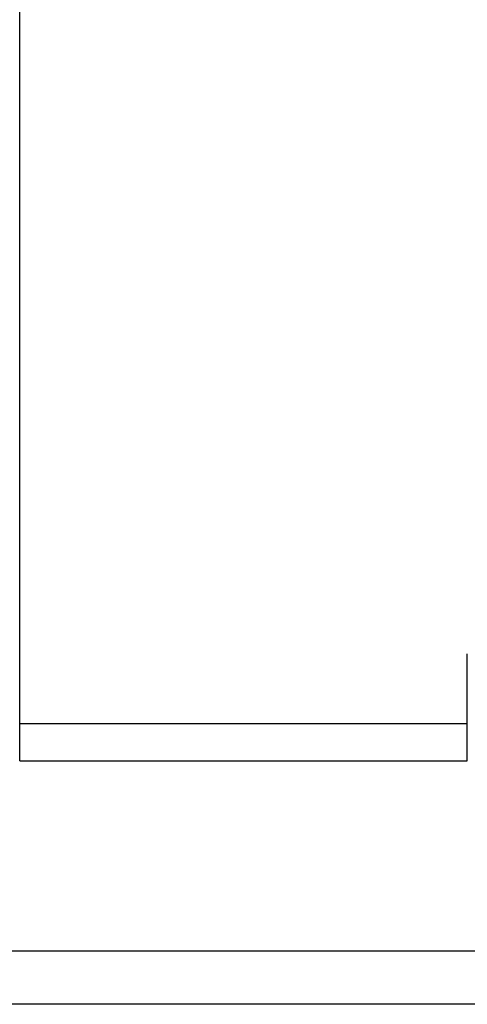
# Model space of a CAD drawing. Header units: millimetres. Extents: x 688 to 938, y 73 to 152.
# Tile 4 of 54: x 851 to 857, y 88 to 101. Entities that reach past the tile are written whole.
import ezdxf

# ---------------------------------------------------------------- set-up
doc = ezdxf.new("R2010")
doc.units = ezdxf.units.MM
doc.header["$LTSCALE"] = 0.1
doc.layers.add('2', color=7, linetype='CONTINUOUS')
doc.layers.add('OUT', color=3, linetype='CONTINUOUS')

msp = doc.modelspace()

# ---------------------------------------------------------------- linework, layer by layer
at = {"layer": '2', "color": 0, "linetype": 'Continuous'}
for p, q in [((851.139, 91.783), (851.139, 110.784)), ((851.139, 91.283), (851.139, 91.783)), ((857.139, 91.783), (851.139, 91.783)), ((851.139, 91.283), (857.139, 91.283)), ((938.339, 88.733), (818.112, 88.733)), ((938.339, 88.019), (798.939, 88.019))]:
    msp.add_line(p, q, dxfattribs=at)
at = {"layer": 'OUT', "color": 0, "linetype": 'Continuous'}
msp.add_line((857.139, 91.283), (857.139, 92.719), dxfattribs=at)

doc.saveas('drawing.dxf')
